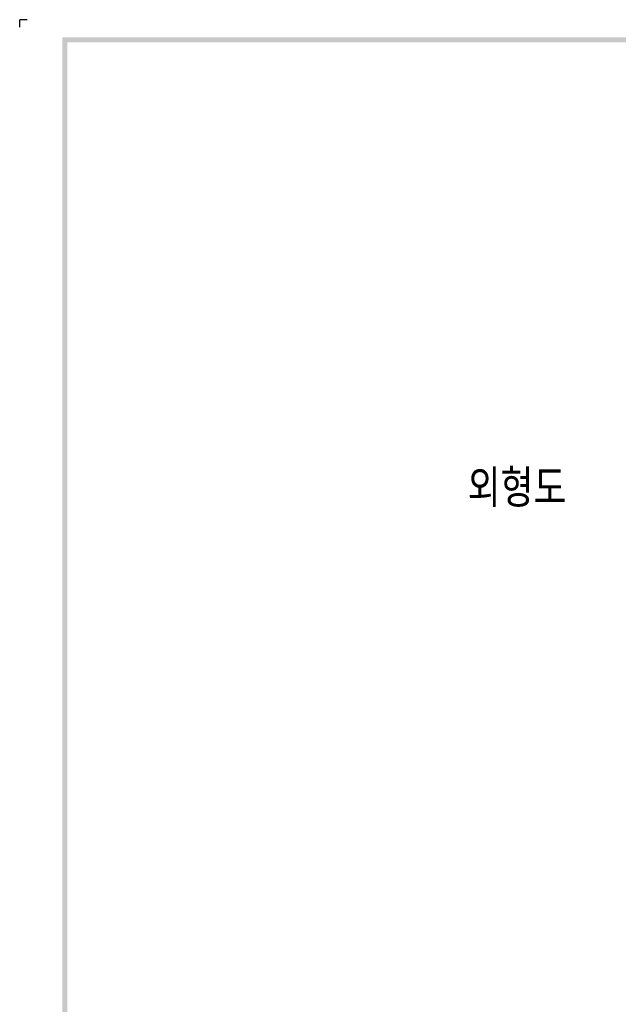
# Model space of a CAD drawing. Extents: x 2148 to 4019, y -907 to 1576.
# Tile 2 of 18: x 2363 to 2602, y 1183 to 1576. Entities that reach past the tile are written whole.
import ezdxf

# ---------------------------------------------------------------- set-up
doc = ezdxf.new("R2010")
doc.units = 0
doc.header["$LTSCALE"] = 3
doc.header["$MEASUREMENT"] = 0
doc.layers.add('di', color=3, linetype='CONTINUOUS')
doc.layers.add('dwg', color=7, linetype='CONTINUOUS')
doc.styles.get("Standard").update_dxf_attribs({"font": 'romans.shx', "height": 3, "bigfont": 'ghs.shx'})

msp = doc.modelspace()

# ---------------------------------------------------------------- linework, layer by layer
at = {"layer": 'di'}
for p in [(2366.183, 1576.122), (2363.183, 1573.122)]:
    msp.add_line(p, (2363.183, 1576.122), dxfattribs=at)
at = {"layer": 'dwg'}
for points in [[(2380.183, 1569.122), (2382.183, 1567.122), (4012.183, 1569.122), (4010.183, 1567.122)], [(2380.183, 421.122), (2382.183, 422.122), (2380.183, 1569.122), (2382.183, 1567.122)]]:
    msp.add_trace(points, dxfattribs=at)

# ---------------------------------------------------------------- texts
at = {"layer": 'di', "insert": (2541.828, 1396.683), "char_height": 15, "width": 74.93994, "attachment_point": 1}
msp.add_mtext('{\\Fromans,hgs|c129;외형도}', dxfattribs=at)

doc.saveas('drawing.dxf')
